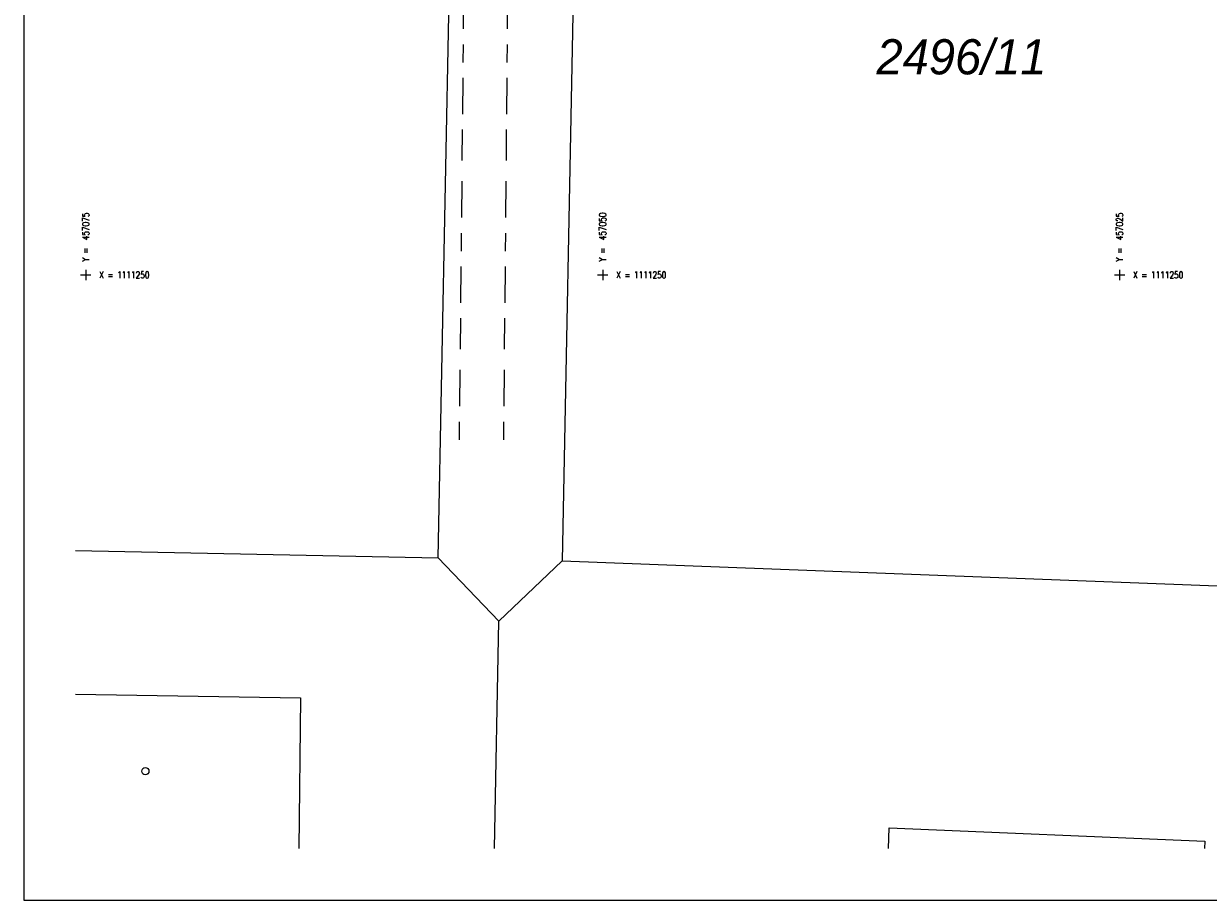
# Model space of a CAD drawing. Header units: metres. Extents: x -457078 to -456448, y -1111280 to -1111132.
# Tile 1 of 35: x -457078 to -457021, y -1111280 to -1111238. Entities that reach past the tile are written whole.
import ezdxf
from ezdxf.enums import TextEntityAlignment as Align

# ---------------------------------------------------------------- set-up
doc = ezdxf.new("R2010")
doc.units = ezdxf.units.M
doc.header["$MEASUREMENT"] = 0
doc.linetypes.add('6.2322', pattern=[40, 3.5, -3, 7, -4, 6, -3, 7, -3, 3.5])
doc.layers.get('0').update_dxf_attribs({"lineweight": 13})
for name, color, linetype, lineweight in [('Hranice parcel', 9, 'Continuous', 13), ('IS_SMVAK_KANAL_SPL_TRASA', 32, '6.2322', 0), ('Parcelní čísla', 9, 'Continuous', 13), ('RAMECEK', 7, 'Continuous', 0), ('SIT', 5, 'Continuous', 13), ('Značky budov', 9, 'Continuous', 13)]:
    doc.layers.add(name, color=color, linetype=linetype, lineweight=lineweight)
doc.styles.add('ROMANS', font='romans.shx')
doc.styles.add('Style-cs_Italics', font='cs_Italics.shx')

# ---------------------------------------------------------------- blocks, each defined once
blk = doc.blocks.new('4.02')
at = {"layer": 'Značky budov', "ltscale": 0.25}
blk.add_circle((-0.0007, 0.0001), 0.0175, dxfattribs=at)
blk = doc.blocks.new('SIT')
at = {"color": 0, "linetype": 'ByBlock', "lineweight": -2}
for p, q in [((-1, 0), (1, 0)), ((0, 1), (0, -1))]:
    blk.add_line(p, q, dxfattribs=at)

msp = doc.modelspace()

# ---------------------------------------------------------------- linework, layer by layer
at = {"layer": 'Hranice parcel', "ltscale": 0.25}
for p, q in [((-457057.96, -1111263.69), (-457056.96, -1111212.7)), ((-457050.96, -1111212.83), (-457051.96, -1111263.82)), ((-457075.5, -1111263.326), (-457057.96, -1111263.69)), ((-457055.02, -1111266.75), (-457057.96, -1111263.69)), ((-457055.02, -1111266.75), (-457051.96, -1111263.82)), ((-457051.96, -1111263.82), (-457006.64, -1111265.56)), ((-457055.236, -1111277.746), (-457055.02, -1111266.75)), ((-457020.88, -1111277.39), (-457020.895, -1111277.746))]:
    msp.add_line(p, q, dxfattribs=at)
at = {"layer": 'Hranice parcel', "ltscale": 0.25, "flags": 128}
for points in [[(-457075.5, -1111270.279), (-457064.61, -1111270.45), (-457064.697, -1111277.746)], [(-457036.18, -1111277.746), (-457036.14, -1111276.74), (-457020.88, -1111277.39)]]:
    msp.add_lwpolyline(points, dxfattribs=at)
at = {"layer": 'IS_SMVAK_KANAL_SPL_TRASA', "ltscale": 0.25}
msp.add_line((-457056.928, -1111257.972), (-457056.463, -1111212.711), dxfattribs=at)
msp.add_lwpolyline([(-457054.78, -1111257.972), (-457054.369, -1111212.302), (-457038.139, -1111212.51)], dxfattribs=at)
at = {"layer": 'RAMECEK', "ltscale": 0.25, "flags": 128}
msp.add_lwpolyline([(-457078, -1111280.246), (-456448, -1111280.246), (-456448, -1111131.746), (-457078, -1111131.746)], close=True, dxfattribs=at)

# ---------------------------------------------------------------- block references
at = {"layer": 'SIT', "ltscale": 0.25, "xscale": 0.25, "yscale": 0.25, "zscale": 0.25}
for p in [(-457075, -1111250), (-457050, -1111250), (-457025, -1111250)]:
    msp.add_blockref('SIT', p, dxfattribs=at)
at = {"layer": 'Značky budov', "ltscale": 0.25, "xscale": 10, "yscale": 10, "zscale": 10}
msp.add_blockref('4.02', (-457072.11, -1111274), dxfattribs=at)

# ---------------------------------------------------------------- texts
at = {"layer": 'Parcelní čísla', "style": 'Style-cs_Italics'}
msp.add_text('2496/11', height=1.7, dxfattribs=at).set_placement((-457032.647, -1111240.3), align=Align.CENTER)
at = {"layer": 'SIT', "style": 'ROMANS', "width": 0.8}
for s, p in [('Y =  457075', (-457074.838, -1111249.35)), ('Y =  457050', (-457049.838, -1111249.35)), ('Y =  457025', (-457024.838, -1111249.35))]:
    msp.add_text(s, height=0.325, rotation=90, dxfattribs=at).set_placement(p)
for p in [(-457074.35, -1111250.163), (-457049.35, -1111250.163), (-457024.35, -1111250.163)]:
    msp.add_text('X = 1111250', height=0.325, dxfattribs=at).set_placement(p)

doc.saveas('drawing.dxf')
